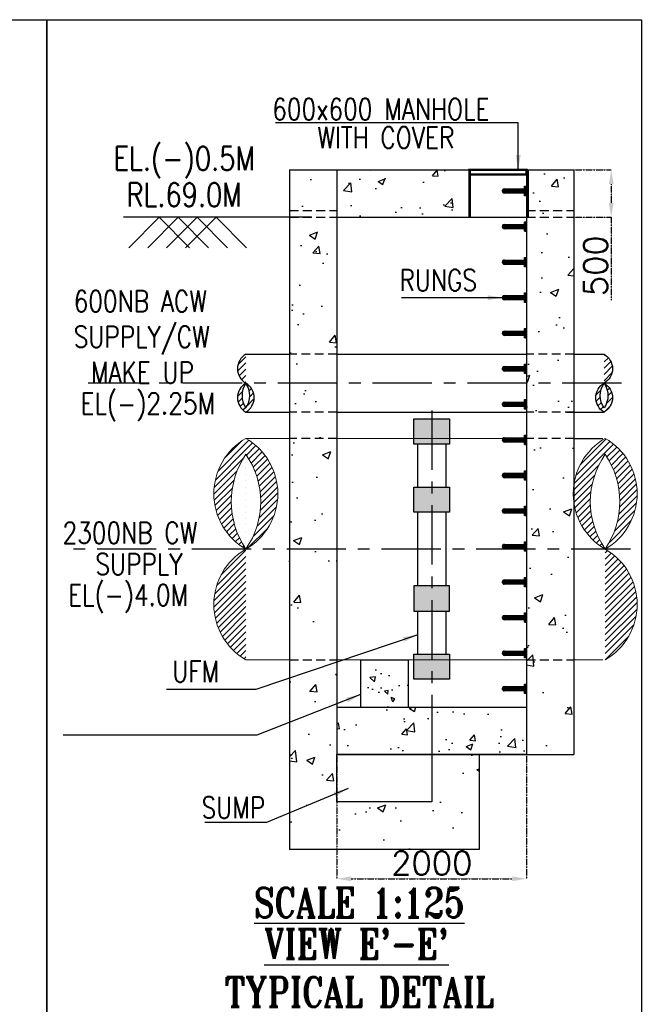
# Model space of a CAD drawing. Header units: inches. Extents: x -341304 to 31571016, y -692717 to 2132253.
# Tile 214 of 256: x 723596 to 749739, y -425413 to -383868. Entities that reach past the tile are written whole.
import ezdxf
from ezdxf.enums import TextEntityAlignment as Align

# ---------------------------------------------------------------- set-up
doc = ezdxf.new("R2010")
doc.units = ezdxf.units.IN
doc.header["$MEASUREMENT"] = 0
for name, pattern in [('CENTER', [2, 1.25, -0.25, 0.25, -0.25]), ('CHAINDOT', [0.875, 0.375, -0.125, 0.0625, -0.125, 0.0625, -0.125]), ('HIDDEN', [0.375, 0.25, -0.125])]:
    doc.linetypes.add(name, pattern=pattern)
for name, color, linetype in [('0-ACW PIPE', 6, 'Continuous'), ('0-CL', 8, 'CENTER'), ('0-CW SUPPLY', 4, 'Continuous'), ('BASE', 8, 'CHAINDOT'), ('DIM', 1, 'Continuous'), ('text', 3, 'Continuous')]:
    doc.layers.add(name, color=color, linetype=linetype)
doc.styles.add('ROMANS', font='romans')
doc.styles.add('ROMANT', font='romant', dxfattribs={"height": 5})
doc.dimstyles.new('User-300', dxfattribs={"dimscale": 400, "dimtxt": 1.5, "dimasz": 1.25, "dimexe": 1, "dimexo": 1, "dimgap": 0.4, "dimtad": 1, "dimdec": 0, "dimlfac": 0.5, "dimzin": 0, "dimdsep": 46, "dimtxsty": 'ROMANS', "dimcen": 1, "dimclrd": 8, "dimclre": 8, "dimclrt": 3, "dimadec": 0, "dimazin": 0, "dimtfac": 1, "dimtdec": 0, "dimtix": 1, "dimtofl": 0, "dimtmove": 0, "dimatfit": 3, "dimfxl": 1, "dimtolj": 1, "dimtzin": 0, "dimarcsym": 0})
doc.dimstyles.new('User600', dxfattribs={"dimscale": 500, "dimtxt": 1.5, "dimasz": 1.25, "dimexe": 1, "dimexo": 1, "dimgap": 0.4, "dimtad": 1, "dimdec": 0, "dimzin": 0, "dimdsep": 46, "dimtxsty": 'ROMANS', "dimcen": 1, "dimclrd": 8, "dimclre": 8, "dimclrt": 3, "dimadec": 0, "dimazin": 0, "dimtfac": 1, "dimtdec": 0, "dimtix": 1, "dimtofl": 0, "dimtmove": 0, "dimatfit": 3, "dimfxl": 1, "dimtolj": 1, "dimtzin": 0, "dimarcsym": 0})
pattern_1 = [(50, (0, 0), (3586.3, -313.76), [375, -4125]), (355, (0, 0), (-693.757, 3760.96), [300, -3300]), (100.4514, (299, -26), (2892.544, 3447.2), [318.7, -3505.71]), (46.1842, (0, 1000), (5336.207, -827.596), [562.5, -6187.5]), (96.6356, (444.7, 931), (4673.31, 4870.59), [478.05, -5258.57]), (351.1842, (0, 1000), (4673.31, 4870.59), [450, -4950]), (21, (500, 750), (2984.535, -2013.094), [375, -4125]), (326, (500, 750), (1216.577, 3625.75), [300, -3300]), (71.4514, (748.7, 582.2), (4201.112, 1612.656), [318.7, -3505.71]), (37.5, (0, 0), (60.7993, 1664.4693), [0, -3260, 0, -3350, 0, -3312.5]), (7.5, (0, 0), (1315.348, 1972.0586), [0, -1910, 0, -3185, 0, -1262.5]), (327.5, (-1115, 0), (2669.112, -112.7744), [0, -1250, 0, -3900, 0, -5175]), (317.5, (-1615, 0), (2915.931, 500.525), [0, -1625, 0, -2590, 0, -3675])]
pattern_2 = [(50, (0, 0), (2869.041, -251.009), [300, -3300]), (355, (0, 0), (-555.005, 3008.769), [240, -2640]), (100.45144, (239, -21), (2314.035, 2757.76), [254.96, -2804.568]), (46.1842, (0, 800), (4268.965, -662.077), [450, -4950]), (96.6356, (355.7, 745), (3738.65, 3896.474), [382.44, -4206.855]), (351.1842, (0, 800), (3738.65, 3896.474), [360, -3960]), (21, (400, 600), (2387.628, -1610.476), [300, -3300]), (326, (400, 600), (973.261, 2900.6), [240, -2640]), (71.45144, (599, 465.8), (3360.89, 1290.125), [254.96, -2804.568]), (37.5, (0, 0), (48.6394, 1331.5754), [0, -2608, 0, -2680, 0, -2650]), (7.5, (0, 0), (1052.278, 1577.647), [0, -1528, 0, -2548, 0, -1010]), (327.5, (-892, 0), (2135.2897, -90.2195), [0, -1000, 0, -3120, 0, -4140]), (317.5, (-1292, 0), (2332.745, 400.42), [0, -1300, 0, -2072, 0, -2940])]

# ---------------------------------------------------------------- blocks, each defined once
blk = doc.blocks.new('*D435')
at = {"layer": '0-CL', "color": 8, "lineweight": -2, "transparency": 16777216}
for p, q in [((281501, -252394), (281501, -257634)), ((289501, -252394), (289501, -257634)), ((282101, -257634), (288901, -257634))]:
    blk.add_line(p, q, dxfattribs=at)
at = {"layer": '0-CL', "color": 8, "transparency": 16777216}
for points in [[(282101, -257534), (282101, -257734), (281501, -257634)], [(288901, -257534), (288901, -257734), (289501, -257634)]]:
    blk.add_solid(points, dxfattribs=at)
at = {"layer": 'Defpoints', "color": 0, "transparency": 16777216}
for p in [(281501, -252394, 192503), (289501, -252394, 192503), (289501, -257634)]:
    blk.add_point(p, dxfattribs=at)
at = {"layer": '0-CL', "color": 3, "transparency": 16777216, "insert": (285501, -256974), "char_height": 1000, "attachment_point": 5, "style": 'ROMANS'}
blk.add_mtext('\\A1;2000', dxfattribs=at)
blk = doc.blocks.new('*D436')
at = {"layer": '0-CL', "color": 8, "lineweight": -2, "transparency": 16777216}
for p, q in [((291501, -227723), (293074, -227723)), ((293074, -228323), (293074, -229123)), ((291501, -229723), (293074, -229723)), ((293074, -229723), (293074, -233215))]:
    blk.add_line(p, q, dxfattribs=at)
at = {"layer": '0-CL', "color": 8, "transparency": 16777216}
for points in [[(292974, -228323), (293174, -228323), (293074, -227723)], [(292974, -229123), (293174, -229123), (293074, -229723)]]:
    blk.add_solid(points, dxfattribs=at)
at = {"layer": 'Defpoints', "color": 0, "transparency": 16777216}
for p in [(291501, -227723, 192503), (291501, -229723, 192503), (293074, -229723)]:
    blk.add_point(p, dxfattribs=at)
at = {"layer": '0-CL', "color": 3, "transparency": 16777216, "insert": (292414, -231769), "char_height": 1000, "attachment_point": 5, "rotation": 90, "style": 'ROMANS'}
blk.add_mtext('\\A1;500', dxfattribs=at)
blk = doc.blocks.new("O'-O'")
at = {"color": 7}
blk.add_lwpolyline([(304654.6, -223967.3), (361008.3, -223967.3), (361008.3, -266269.3), (304654.6, -266269.3)], close=True, dxfattribs=at)
blk = doc.blocks.new('BFV SEAL')
at = {"layer": 'DIM', "color": 1, "insert": (-396561, -329721, 10342), "char_height": 1250, "width": 21761.29, "attachment_point": 1, "style": 'ROMANT'}
blk.add_mtext('\\pi5809.2;{\\W0.8;SCHEME FOR \\P\\pi1999.7;INSTALLATION OF BFV \\P\\pi7642.6;CW1,2&3}', dxfattribs=at)
blk = doc.blocks.new("E'-E'")
h = blk.add_hatch()
h.set_pattern_fill('AR-CONC', color=256, scale=500)
h.set_pattern_definition(pattern_1)
h.paths.add_polyline_path([(291500.9, -227723.5), (289500.9, -227723.5), (289500.9, -252393.5), (291500.9, -252393.5)])
h.paths.add_polyline_path([(279500.9, -227723.5), (281500.9, -227723.5), (281500.9, -256392.4), (279500.9, -256392.4)])
h = blk.add_hatch()
h.set_pattern_fill('AR-CONC', color=256, scale=400)
h.set_pattern_definition(pattern_2)
h.paths.add_polyline_path([(287100.9, -227723.5), (289500.9, -227723.5), (289500.9, -229723.5), (287100.9, -229723.5)])
h.paths.add_polyline_path([(281500.9, -227723.5), (289500.9, -227723.5), (289500.9, -229723.5), (281500.9, -229723.5)])
at = {"ltscale": 0.5}
h = blk.add_hatch(dxfattribs=at)
h.set_pattern_fill('ANSI31', color=256)
h.set_pattern_definition([(45, (477204.42515, 22724.77082), (-0.08838834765, 0.08838834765), [])])
edge = h.paths.add_edge_path()
edge.add_line((289413.7, -228525.5), (289413.7, -228416.8))
edge.add_line((289413.7, -228416.8), (289500.9, -228416.8))
edge.add_line((289500.9, -228416.8), (289500.9, -228813.1))
edge.add_line((289500.9, -228813.1), (289413.7, -228813.1))
edge.add_line((289413.7, -228813.1), (289413.7, -228709.9))
edge.add_line((289413.7, -228709.9), (288557.3, -228709.9))
edge.add_arc((288577.4, -228618.3), 93.8, 98.33575, 257.63668, ccw=False)
edge.add_line((288563.8, -228525.5), (289413.7, -228525.5))
h = blk.add_hatch(dxfattribs=at)
h.set_pattern_fill('ANSI31', color=256)
h.set_pattern_definition([(45, (477204.42515, 21224.77082), (-0.08838834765, 0.08838834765), [])])
edge = h.paths.add_edge_path()
edge.add_line((289413.7, -230025.5), (289413.7, -229916.8))
edge.add_line((289413.7, -229916.8), (289500.9, -229916.8))
edge.add_line((289500.9, -229916.8), (289500.9, -230313.1))
edge.add_line((289500.9, -230313.1), (289413.7, -230313.1))
edge.add_line((289413.7, -230313.1), (289413.7, -230209.9))
edge.add_line((289413.7, -230209.9), (288557.3, -230209.9))
edge.add_arc((288577.4, -230118.3), 93.8, 98.33575, 257.63668, ccw=False)
edge.add_line((288563.8, -230025.5), (289413.7, -230025.5))
h = blk.add_hatch(dxfattribs=at)
h.set_pattern_fill('ANSI31', color=256)
h.set_pattern_definition([(45, (477204.42515, 19724.77082), (-0.08838834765, 0.08838834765), [])])
edge = h.paths.add_edge_path()
edge.add_line((289413.7, -231525.5), (289413.7, -231416.8))
edge.add_line((289413.7, -231416.8), (289500.9, -231416.8))
edge.add_line((289500.9, -231416.8), (289500.9, -231813.1))
edge.add_line((289500.9, -231813.1), (289413.7, -231813.1))
edge.add_line((289413.7, -231813.1), (289413.7, -231709.9))
edge.add_line((289413.7, -231709.9), (288557.3, -231709.9))
edge.add_arc((288577.4, -231618.3), 93.8, 98.33575, 257.63668, ccw=False)
edge.add_line((288563.8, -231525.5), (289413.7, -231525.5))
h = blk.add_hatch(dxfattribs=at)
h.set_pattern_fill('ANSI31', color=256)
h.set_pattern_definition([(45, (477204.42515, 18224.77082), (-0.08838834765, 0.08838834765), [])])
edge = h.paths.add_edge_path()
edge.add_line((289413.7, -233025.5), (289413.7, -232916.8))
edge.add_line((289413.7, -232916.8), (289500.9, -232916.8))
edge.add_line((289500.9, -232916.8), (289500.9, -233313.1))
edge.add_line((289500.9, -233313.1), (289413.7, -233313.1))
edge.add_line((289413.7, -233313.1), (289413.7, -233209.9))
edge.add_line((289413.7, -233209.9), (288557.3, -233209.9))
edge.add_arc((288577.4, -233118.3), 93.8, 98.33575, 257.63668, ccw=False)
edge.add_line((288563.8, -233025.5), (289413.7, -233025.5))
h = blk.add_hatch(dxfattribs=at)
h.set_pattern_fill('ANSI31', color=256)
h.set_pattern_definition([(45, (477204.42515, 16724.77082), (-0.08838834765, 0.08838834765), [])])
edge = h.paths.add_edge_path()
edge.add_line((289413.7, -234525.5), (289413.7, -234416.8))
edge.add_line((289413.7, -234416.8), (289500.9, -234416.8))
edge.add_line((289500.9, -234416.8), (289500.9, -234813.1))
edge.add_line((289500.9, -234813.1), (289413.7, -234813.1))
edge.add_line((289413.7, -234813.1), (289413.7, -234709.9))
edge.add_line((289413.7, -234709.9), (288557.3, -234709.9))
edge.add_arc((288577.4, -234618.3), 93.8, 98.33575, 257.63668, ccw=False)
edge.add_line((288563.8, -234525.5), (289413.7, -234525.5))
h = blk.add_hatch(dxfattribs=at)
h.set_pattern_fill('ANSI31', color=256)
h.set_pattern_definition([(45, (477204.42515, 15224.77082), (-0.08838834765, 0.08838834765), [])])
edge = h.paths.add_edge_path()
edge.add_line((289413.7, -236025.5), (289413.7, -235916.8))
edge.add_line((289413.7, -235916.8), (289500.9, -235916.8))
edge.add_line((289500.9, -235916.8), (289500.9, -236313.1))
edge.add_line((289500.9, -236313.1), (289413.7, -236313.1))
edge.add_line((289413.7, -236313.1), (289413.7, -236209.9))
edge.add_line((289413.7, -236209.9), (288557.3, -236209.9))
edge.add_arc((288577.4, -236118.3), 93.8, 98.33575, 257.63668, ccw=False)
edge.add_line((288563.8, -236025.5), (289413.7, -236025.5))
h = blk.add_hatch(dxfattribs=at)
h.set_pattern_fill('ANSI31', color=256)
h.set_pattern_definition([(45, (477204.42515, 13724.77082), (-0.08838834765, 0.08838834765), [])])
edge = h.paths.add_edge_path()
edge.add_line((289413.7, -237525.5), (289413.7, -237416.8))
edge.add_line((289413.7, -237416.8), (289500.9, -237416.8))
edge.add_line((289500.9, -237416.8), (289500.9, -237813.1))
edge.add_line((289500.9, -237813.1), (289413.7, -237813.1))
edge.add_line((289413.7, -237813.1), (289413.7, -237709.9))
edge.add_line((289413.7, -237709.9), (288557.3, -237709.9))
edge.add_arc((288577.4, -237618.3), 93.8, 98.33575, 257.63668, ccw=False)
edge.add_line((288563.8, -237525.5), (289413.7, -237525.5))
h = blk.add_hatch()
h.set_pattern_fill('ANSI31', color=1, scale=4)
h.set_pattern_definition([(45, (237676.6483, -47317.93505), (-0.3535533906, 0.3535533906), [])])
h.paths.add_polyline_path([(284745.1, -238230.6), (286256.7, -238230.6), (286256.7, -239294.2), (284745.1, -239294.2)])
h.paths.add_polyline_path([(284745.1, -241104.9), (286256.7, -241104.9), (286256.7, -242168.5), (284745.1, -242168.5)])
h.paths.add_polyline_path([(284745.1, -246342), (286256.7, -246342), (286256.7, -245278.4), (284745.1, -245278.4)])
h.paths.add_polyline_path([(284745.1, -248152.7), (286256.7, -248152.7), (286256.7, -249216.3), (284745.1, -249216.3)])
h = blk.add_hatch(dxfattribs=at)
h.set_pattern_fill('ANSI31', color=256)
h.set_pattern_definition([(45, (477204.42515, 12224.77082), (-0.08838834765, 0.08838834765), [])])
edge = h.paths.add_edge_path()
edge.add_line((289413.7, -239025.5), (289413.7, -238916.8))
edge.add_line((289413.7, -238916.8), (289500.9, -238916.8))
edge.add_line((289500.9, -238916.8), (289500.9, -239313.1))
edge.add_line((289500.9, -239313.1), (289413.7, -239313.1))
edge.add_line((289413.7, -239313.1), (289413.7, -239209.9))
edge.add_line((289413.7, -239209.9), (288557.3, -239209.9))
edge.add_arc((288577.4, -239118.3), 93.8, 98.33575, 257.63668, ccw=False)
edge.add_line((288563.8, -239025.5), (289413.7, -239025.5))
h = blk.add_hatch(dxfattribs=at)
h.set_pattern_fill('ANSI31', color=256)
h.set_pattern_definition([(45, (477204.42515, 10724.77082), (-0.08838834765, 0.08838834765), [])])
edge = h.paths.add_edge_path()
edge.add_line((289413.7, -240525.5), (289413.7, -240416.8))
edge.add_line((289413.7, -240416.8), (289500.9, -240416.8))
edge.add_line((289500.9, -240416.8), (289500.9, -240813.1))
edge.add_line((289500.9, -240813.1), (289413.7, -240813.1))
edge.add_line((289413.7, -240813.1), (289413.7, -240709.9))
edge.add_line((289413.7, -240709.9), (288557.3, -240709.9))
edge.add_arc((288577.4, -240618.3), 93.8, 98.33575, 257.63668, ccw=False)
edge.add_line((288563.8, -240525.5), (289413.7, -240525.5))
h = blk.add_hatch(dxfattribs=at)
h.set_pattern_fill('ANSI31', color=256)
h.set_pattern_definition([(45, (477204.42515, 9224.77082), (-0.08838834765, 0.08838834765), [])])
edge = h.paths.add_edge_path()
edge.add_line((289413.7, -242025.5), (289413.7, -241916.8))
edge.add_line((289413.7, -241916.8), (289500.9, -241916.8))
edge.add_line((289500.9, -241916.8), (289500.9, -242313.1))
edge.add_line((289500.9, -242313.1), (289413.7, -242313.1))
edge.add_line((289413.7, -242313.1), (289413.7, -242209.9))
edge.add_line((289413.7, -242209.9), (288557.3, -242209.9))
edge.add_arc((288577.4, -242118.3), 93.8, 98.33575, 257.63668, ccw=False)
edge.add_line((288563.8, -242025.5), (289413.7, -242025.5))
h = blk.add_hatch(dxfattribs=at)
h.set_pattern_fill('ANSI31', color=256)
h.set_pattern_definition([(45, (477204.42515, 7724.77082), (-0.08838834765, 0.08838834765), [])])
edge = h.paths.add_edge_path()
edge.add_line((289413.7, -243525.5), (289413.7, -243416.8))
edge.add_line((289413.7, -243416.8), (289500.9, -243416.8))
edge.add_line((289500.9, -243416.8), (289500.9, -243813.1))
edge.add_line((289500.9, -243813.1), (289413.7, -243813.1))
edge.add_line((289413.7, -243813.1), (289413.7, -243709.9))
edge.add_line((289413.7, -243709.9), (288557.3, -243709.9))
edge.add_arc((288577.4, -243618.3), 93.8, 98.33575, 257.63668, ccw=False)
edge.add_line((288563.8, -243525.5), (289413.7, -243525.5))
h = blk.add_hatch(dxfattribs=at)
h.set_pattern_fill('ANSI31', color=256)
h.set_pattern_definition([(45, (477204.42515, 6224.77082), (-0.08838834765, 0.08838834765), [])])
edge = h.paths.add_edge_path()
edge.add_line((289413.7, -245025.5), (289413.7, -244916.8))
edge.add_line((289413.7, -244916.8), (289500.9, -244916.8))
edge.add_line((289500.9, -244916.8), (289500.9, -245313.1))
edge.add_line((289500.9, -245313.1), (289413.7, -245313.1))
edge.add_line((289413.7, -245313.1), (289413.7, -245209.9))
edge.add_line((289413.7, -245209.9), (288557.3, -245209.9))
edge.add_arc((288577.4, -245118.3), 93.8, 98.33575, 257.63668, ccw=False)
edge.add_line((288563.8, -245025.5), (289413.7, -245025.5))
h = blk.add_hatch(dxfattribs=at)
h.set_pattern_fill('ANSI31', color=256)
h.set_pattern_definition([(45, (477204.42515, 4724.77082), (-0.08838834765, 0.08838834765), [])])
edge = h.paths.add_edge_path()
edge.add_line((289413.7, -246525.5), (289413.7, -246416.8))
edge.add_line((289413.7, -246416.8), (289500.9, -246416.8))
edge.add_line((289500.9, -246416.8), (289500.9, -246813.1))
edge.add_line((289500.9, -246813.1), (289413.7, -246813.1))
edge.add_line((289413.7, -246813.1), (289413.7, -246709.9))
edge.add_line((289413.7, -246709.9), (288557.3, -246709.9))
edge.add_arc((288577.4, -246618.3), 93.8, 98.33575, 257.63668, ccw=False)
edge.add_line((288563.8, -246525.5), (289413.7, -246525.5))
h = blk.add_hatch(dxfattribs=at)
h.set_pattern_fill('ANSI31', color=256)
h.set_pattern_definition([(45, (477204.42515, 3224.77082), (-0.08838834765, 0.08838834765), [])])
edge = h.paths.add_edge_path()
edge.add_line((289413.7, -248025.5), (289413.7, -247916.8))
edge.add_line((289413.7, -247916.8), (289500.9, -247916.8))
edge.add_line((289500.9, -247916.8), (289500.9, -248313.1))
edge.add_line((289500.9, -248313.1), (289413.7, -248313.1))
edge.add_line((289413.7, -248313.1), (289413.7, -248209.9))
edge.add_line((289413.7, -248209.9), (288557.3, -248209.9))
edge.add_arc((288577.4, -248118.3), 93.8, 98.33575, 257.63668, ccw=False)
edge.add_line((288563.8, -248025.5), (289413.7, -248025.5))
h = blk.add_hatch()
h.set_pattern_fill('AR-CONC', color=256, scale=250, angle=90)
h.set_pattern_definition([(140, (0, 0), (156.8803, 1793.1505), [187.5, -2062.5]), (85, (0, 0), (-1880.48, -346.878), [150, -1650]), (190.45144, (13, 149.4), (-1723.6, 1446.272), [159.3505, -1752.855]), (136.1842, (-500, 0), (413.798, 2668.103), [281.25, -3093.75]), (186.6356, (-465.5, 222.3), (-2435.297, 2336.655), [239.026, -2629.284]), (81.1842, (-500, 0), (-2435.297, 2336.655), [225, -2475]), (111, (-375, 250), (1006.547, 1492.2676), [187.5, -2062.5]), (56, (-375, 250), (-1812.875, 608.288), [150, -1650]), (161.45144, (-291.1, 374.4), (-806.328, 2100.556), [159.3505, -1752.855]), (127.5, (0, 0), (-832.2346, 30.3996), [0, -1630, 0, -1675, 0, -1656.25]), (97.5, (0, 0), (-986.0293, 657.6738), [0, -955, 0, -1592.5, 0, -631.25]), (57.5, (0, -557.5), (56.3872, 1334.5561), [0, -625, 0, -1950, 0, -2587.5]), (47.5, (0, -807.5), (-250.2625, 1457.9654), [0, -812.5, 0, -1295, 0, -1837.5])])
h.paths.add_polyline_path([(284500.9, -249570.9), (284493.3, -249570.9), (284493.3, -248393.4), (282500.9, -248393.4), (282500.9, -250393.5), (284500.9, -250393.5)])
h = blk.add_hatch(dxfattribs=at)
h.set_pattern_fill('ANSI31', color=256)
h.set_pattern_definition([(45, (477204.42515, 1724.77082), (-0.08838834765, 0.08838834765), [])])
edge = h.paths.add_edge_path()
edge.add_line((289413.7, -249525.5), (289413.7, -249416.8))
edge.add_line((289413.7, -249416.8), (289500.9, -249416.8))
edge.add_line((289500.9, -249416.8), (289500.9, -249813.1))
edge.add_line((289500.9, -249813.1), (289413.7, -249813.1))
edge.add_line((289413.7, -249813.1), (289413.7, -249709.9))
edge.add_line((289413.7, -249709.9), (288557.3, -249709.9))
edge.add_arc((288577.4, -249618.3), 93.8, 98.33575, 257.63668, ccw=False)
edge.add_line((288563.8, -249525.5), (289413.7, -249525.5))
h = blk.add_hatch()
h.set_pattern_fill('AR-CONC', color=256, scale=400)
h.set_pattern_definition(pattern_2)
h.paths.add_polyline_path([(281500.9, -252393.7), (281500.9, -250393.5), (289500.9, -250393.5), (289500.9, -252393.6)])
h = blk.add_hatch()
h.set_pattern_fill('AR-CONC', color=256, scale=500)
h.set_pattern_definition(pattern_1)
h.paths.add_polyline_path([(281500.9, -252393.7), (287500.6, -252393.6), (287500.6, -256392.3), (281500.9, -256392.4)])
h.paths.add_polyline_path([(281500.9, -252393.7), (285500.9, -252393.7), (285500.9, -254393.7), (281500.9, -254393.7)], flags=17)
at = {"layer": '0-ACW PIPE', "lineweight": -3}
h = blk.add_hatch(dxfattribs=at)
h.set_pattern_fill('ANSI31', color=256, scale=1500)
h.set_pattern_definition([(45, (81432.3, -3715.56), (-132.58252, 132.58252), [])])
edge = h.paths.add_edge_path()
edge.add_arc((278007.9, -236113.5), 704, 119.94114, 240.05886)
edge.add_arc((278007.9, -237333.5), 704, 119.94114, 240.05886)
edge.add_arc((277305.2, -237333.5), 704, 299.94114, 420.05886)
edge.add_arc((278429.5, -237246.3), 933.1, 145.92214, 214.07786)
edge.add_arc((276906.6, -237246.3), 914.2, 325.11637, 394.88363)
h = blk.add_hatch(dxfattribs=at)
h.set_pattern_fill('ANSI31', color=256, scale=1500)
h.set_pattern_definition([(45, (80861.36, -3715.56), (-132.58252, 132.58252), [])])
edge = h.paths.add_edge_path()
edge.add_arc((292423.2, -236113.5), 704, -60.05886, 60.05886, ccw=False)
edge.add_arc((292423.2, -237333.5), 704, -60.05886, 60.05886, ccw=False)
edge.add_arc((293125.9, -237333.5), 704, 119.94114, 240.05886, ccw=False)
edge.add_arc((292001.7, -237246.3), 933.1, -34.07786, 34.07786, ccw=False)
edge.add_arc((293524.5, -237246.3), 914.2, 145.11637, 214.88363, ccw=False)
at = {"layer": '0-CW SUPPLY', "linetype": 'Continuous', "lineweight": 9, "ltscale": 2500}
h = blk.add_hatch(dxfattribs=at)
h.set_pattern_fill('ANSI31', color=4, scale=1500)
h.set_pattern_definition([(45, (89913.59, -17713.72), (-132.58252, 132.58252), [])])
edge = h.paths.add_edge_path()
edge.add_arc((279001.5, -246058.4), 2694.6, 119.94114, 240.05885, ccw=False)
edge.add_arc((279001.5, -241388.5), 2694.6, 119.94114, 240.05885, ccw=False)
edge.add_arc((276311.6, -241388.5), 2694.6, -60.05886, 60.05885, ccw=False)
edge.add_arc((280615.1, -241722), 3571.9, 145.92213, 214.07786, ccw=False)
edge.add_arc((274785.8, -241722), 3499.5, -34.88363, 34.88362, ccw=False)
h = blk.add_hatch(dxfattribs=at)
h.set_pattern_fill('ANSI31', color=4, scale=1500)
h.set_pattern_definition([(45, (80801.28, -17713.72), (-132.58252, 132.58252), [])])
edge = h.paths.add_edge_path()
edge.add_arc((291474.8, -246058.4), 2694.6, 299.94115, 420.05886)
edge.add_arc((291474.8, -241388.5), 2694.6, 299.94115, 420.05886)
edge.add_arc((294164.7, -241388.5), 2694.6, 119.94115, 240.05886)
edge.add_arc((289861.2, -241722), 3571.9, 325.92214, 394.07787)
edge.add_arc((295690.5, -241722), 3499.5, 145.11638, 214.88363)
at = {"color": 7}
for p, q in [((279500.9, -227723.5, 192502.6), (279500.9, -256392.4, 192502.6)), ((279500.9, -227723.5, 192502.6), (291500.9, -227723.5, 192502.6)), ((281500.9, -227723.5, 192502.6), (281500.9, -252393.7, 192502.6)), ((289500.9, -227723.5, 192502.6), (289500.9, -252393.5, 192502.6)), ((291500.9, -227723.5, 192502.6), (291500.9, -252393.5, 192502.6)), ((289413.7, -228709.9, 192502.6), (288557.3, -228709.9, 192502.6)), ((289413.7, -228709.9, 192502.6), (288557.3, -228709.9, 192502.6)), ((288563.8, -228525.5, 192502.6), (289413.7, -228525.5, 192502.6)), ((288563.8, -228525.5, 192502.6), (289413.7, -228525.5, 192502.6)), ((281500.9, -229723.5, 192502.6), (289500.9, -229723.5, 192502.6)), ((288563.8, -230025.5, 192502.6), (289413.7, -230025.5, 192502.6)), ((288563.8, -230025.5, 192502.6), (289413.7, -230025.5, 192502.6)), ((289413.7, -230209.9, 192502.6), (288557.3, -230209.9, 192502.6)), ((289413.7, -230209.9, 192502.6), (288557.3, -230209.9, 192502.6)), ((289413.7, -231709.9, 192502.6), (288557.3, -231709.9, 192502.6)), ((289413.7, -231709.9, 192502.6), (288557.3, -231709.9, 192502.6)), ((288563.8, -231525.5, 192502.6), (289413.7, -231525.5, 192502.6)), ((288563.8, -231525.5, 192502.6), (289413.7, -231525.5, 192502.6)), ((288563.8, -233025.5, 192502.6), (289413.7, -233025.5, 192502.6)), ((288563.8, -233025.5, 192502.6), (289413.7, -233025.5, 192502.6)), ((289413.7, -233209.9, 192502.6), (288557.3, -233209.9, 192502.6)), ((289413.7, -233209.9, 192502.6), (288557.3, -233209.9, 192502.6)), ((289413.7, -234709.9, 192502.6), (288557.3, -234709.9, 192502.6)), ((289413.7, -234709.9, 192502.6), (288557.3, -234709.9, 192502.6)), ((288563.8, -234525.5, 192502.6), (289413.7, -234525.5, 192502.6)), ((288563.8, -234525.5, 192502.6), (289413.7, -234525.5, 192502.6)), ((289413.7, -236209.9, 192502.6), (288557.3, -236209.9, 192502.6)), ((289413.7, -236209.9, 192502.6), (288557.3, -236209.9, 192502.6)), ((288563.8, -236025.5, 192502.6), (289413.7, -236025.5, 192502.6)), ((288563.8, -236025.5, 192502.6), (289413.7, -236025.5, 192502.6)), ((288563.8, -237525.5, 192502.6), (289413.7, -237525.5, 192502.6)), ((288563.8, -237525.5, 192502.6), (289413.7, -237525.5, 192502.6)), ((289413.7, -237709.9, 192502.6), (288557.3, -237709.9, 192502.6)), ((289413.7, -237709.9, 192502.6), (288557.3, -237709.9, 192502.6)), ((289413.7, -239209.9, 192502.6), (288557.3, -239209.9, 192502.6)), ((289413.7, -239209.9, 192502.6), (288557.3, -239209.9, 192502.6)), ((288563.8, -239025.5, 192502.6), (289413.7, -239025.5, 192502.6)), ((288563.8, -239025.5, 192502.6), (289413.7, -239025.5, 192502.6)), ((291500.9, -239053.5, 192502.6), (292714.5, -239053.5, 192502.6)), ((288563.8, -240525.5, 192502.6), (289413.7, -240525.5, 192502.6)), ((288563.8, -240525.5, 192502.6), (289413.7, -240525.5, 192502.6)), ((289413.7, -240709.9, 192502.6), (288557.3, -240709.9, 192502.6)), ((289413.7, -240709.9, 192502.6), (288557.3, -240709.9, 192502.6)), ((289413.7, -242209.9, 192502.6), (288557.3, -242209.9, 192502.6)), ((289413.7, -242209.9, 192502.6), (288557.3, -242209.9, 192502.6)), ((288563.8, -242025.5, 192502.6), (289413.7, -242025.5, 192502.6)), ((288563.8, -242025.5, 192502.6), (289413.7, -242025.5, 192502.6)), ((289413.7, -243709.9, 192502.6), (288557.3, -243709.9, 192502.6)), ((289413.7, -243709.9, 192502.6), (288557.3, -243709.9, 192502.6)), ((288563.8, -243525.5, 192502.6), (289413.7, -243525.5, 192502.6)), ((288563.8, -243525.5, 192502.6), (289413.7, -243525.5, 192502.6)), ((288563.8, -245025.5, 192502.6), (289413.7, -245025.5, 192502.6)), ((288563.8, -245025.5, 192502.6), (289413.7, -245025.5, 192502.6)), ((289413.7, -245209.9, 192502.6), (288557.3, -245209.9, 192502.6)), ((289413.7, -245209.9, 192502.6), (288557.3, -245209.9, 192502.6)), ((289413.7, -246709.9, 192502.6), (288557.3, -246709.9, 192502.6)), ((289413.7, -246709.9, 192502.6), (288557.3, -246709.9, 192502.6)), ((288563.8, -246525.5, 192502.6), (289413.7, -246525.5, 192502.6)), ((288563.8, -246525.5, 192502.6), (289413.7, -246525.5, 192502.6)), ((288563.8, -248025.5, 192502.6), (289413.7, -248025.5, 192502.6)), ((288563.8, -248025.5, 192502.6), (289413.7, -248025.5, 192502.6)), ((282500.9, -248393.4, 192502.6), (284500.9, -248393.4, 192502.6)), ((282500.9, -248393.4, 192502.6), (282500.9, -250393.5, 192502.6)), ((284500.9, -248393.4, 192502.6), (284500.9, -250393.5, 192502.6)), ((289413.7, -248209.9, 192502.6), (288557.3, -248209.9, 192502.6)), ((289413.7, -248209.9, 192502.6), (288557.3, -248209.9, 192502.6)), ((288563.8, -249525.5, 192502.6), (289413.7, -249525.5, 192502.6)), ((288563.8, -249525.5, 192502.6), (289413.7, -249525.5, 192502.6)), ((289413.7, -249709.9, 192502.6), (288557.3, -249709.9, 192502.6)), ((289413.7, -249709.9, 192502.6), (288557.3, -249709.9, 192502.6)), ((281500.9, -250393.5, 192502.6), (289500.9, -250393.5, 192502.6)), ((282500.9, -252393.7, 192502.6), (282500.9, -252393.7, 192502.6)), ((284500.9, -252393.6, 192502.6), (284500.9, -252393.7, 192502.6)), ((285500.6, -252393.5, 192502.6), (291500.9, -252393.5, 192502.6)), ((287500.6, -252393.5, 192502.6), (287500.6, -256392.4, 192502.6))]:
    blk.add_line(p, q, dxfattribs=at)
at = {"color": 8}
for p, q in [((280428.5, -229723.5, 192502.6), (272495.1, -229723.5, 192502.6)), ((273999.2, -229723.5, 192502.6), (272715.3, -231007.3, 192502.6)), ((274799.2, -229723.5, 192502.6), (273515.3, -231007.3, 192502.6)), ((273999.2, -229723.5, 192502.6), (275283, -231007.3, 192502.6)), ((275599.2, -229723.5, 192502.6), (274315.3, -231007.3, 192502.6)), ((274799.2, -229723.5, 192502.6), (276083, -231007.3, 192502.6)), ((276399.2, -229723.5, 192502.6), (275115.3, -231007.3, 192502.6)), ((275599.2, -229723.5, 192502.6), (276883, -231007.3, 192502.6)), ((276399.2, -229723.5, 192502.6), (277683, -231007.3, 192502.6))]:
    blk.add_line(p, q, dxfattribs=at)
at = {"color": 7, "linetype": 'HIDDEN', "ltscale": 1500}
for p, q in [((279500.9, -229441, 192502.6), (281500.9, -229441, 192502.6)), ((279500.9, -229723.5, 192502.6), (281500.9, -229723.5, 192502.6)), ((289500.9, -229441, 192502.6), (291500.9, -229441, 192502.6)), ((289500.9, -229723.5, 192502.6), (291500.9, -229723.5, 192502.6))]:
    blk.add_line(p, q, dxfattribs=at)
at = {"color": 6, "linetype": 'HIDDEN', "ltscale": 1500}
for p, q in [((281500.9, -235503.5, 192502.6), (279500.9, -235503.5, 192502.6)), ((291500.9, -235503.5, 192502.6), (289500.9, -235503.5, 192502.6)), ((281500.9, -237943.5, 192502.6), (279500.9, -237943.5, 192502.6)), ((291500.9, -237943.5, 192502.6), (289500.9, -237943.5, 192502.6))]:
    blk.add_line(p, q, dxfattribs=at)
at = {"color": 4, "linetype": 'HIDDEN', "ltscale": 1500}
for p, q in [((281500.9, -239053.5, 192502.6), (279500.9, -239053.5, 192502.6)), ((291500.9, -239053.5, 192502.6), (289500.9, -239053.5, 192502.6)), ((279500.9, -248393.4, 192502.6), (281500.9, -248393.4, 192502.6)), ((289500.9, -248393.4, 192502.6), (291500.9, -248393.4, 192502.6))]:
    blk.add_line(p, q, dxfattribs=at)
for p, q in [((289500.9, -252393.5, 192502.6), (281500.9, -252393.7, 192502.6)), ((287500.6, -256392.4, 192502.6), (279500.9, -256392.4, 192502.6))]:
    blk.add_line(p, q)
at = {"color": 7}
blk.add_lwpolyline([(269260.9, -221385.7), (294346, -221385.7), (294346, -263687.8), (269260.9, -263687.8)], close=True, dxfattribs=at)
at = {"color": 7, "elevation": 192502.6}
for points in [[(289413.7, -228525.5), (289413.7, -228416.8), (289500.9, -228416.8), (289500.9, -228813.1), (289413.7, -228813.1), (289413.7, -228709.9)], [(289413.7, -230025.5), (289413.7, -229916.8), (289500.9, -229916.8), (289500.9, -230313.1), (289413.7, -230313.1), (289413.7, -230209.9)], [(289413.7, -231525.5), (289413.7, -231416.8), (289500.9, -231416.8), (289500.9, -231813.1), (289413.7, -231813.1), (289413.7, -231709.9)], [(289413.7, -233025.5), (289413.7, -232916.8), (289500.9, -232916.8), (289500.9, -233313.1), (289413.7, -233313.1), (289413.7, -233209.9)], [(289413.7, -234525.5), (289413.7, -234416.8), (289500.9, -234416.8), (289500.9, -234813.1), (289413.7, -234813.1), (289413.7, -234709.9)], [(289413.7, -236025.5), (289413.7, -235916.8), (289500.9, -235916.8), (289500.9, -236313.1), (289413.7, -236313.1), (289413.7, -236209.9)], [(289413.7, -237525.5), (289413.7, -237416.8), (289500.9, -237416.8), (289500.9, -237813.1), (289413.7, -237813.1), (289413.7, -237709.9)], [(289413.7, -239025.5), (289413.7, -238916.8), (289500.9, -238916.8), (289500.9, -239313.1), (289413.7, -239313.1), (289413.7, -239209.9)], [(289413.7, -240525.5), (289413.7, -240416.8), (289500.9, -240416.8), (289500.9, -240813.1), (289413.7, -240813.1), (289413.7, -240709.9)], [(289413.7, -242025.5), (289413.7, -241916.8), (289500.9, -241916.8), (289500.9, -242313.1), (289413.7, -242313.1), (289413.7, -242209.9)], [(289413.7, -243525.5), (289413.7, -243416.8), (289500.9, -243416.8), (289500.9, -243813.1), (289413.7, -243813.1), (289413.7, -243709.9)], [(289413.7, -245025.5), (289413.7, -244916.8), (289500.9, -244916.8), (289500.9, -245313.1), (289413.7, -245313.1), (289413.7, -245209.9)], [(289413.7, -246525.5), (289413.7, -246416.8), (289500.9, -246416.8), (289500.9, -246813.1), (289413.7, -246813.1), (289413.7, -246709.9)], [(289413.7, -248025.5), (289413.7, -247916.8), (289500.9, -247916.8), (289500.9, -248313.1), (289413.7, -248313.1), (289413.7, -248209.9)], [(289413.7, -249525.5), (289413.7, -249416.8), (289500.9, -249416.8), (289500.9, -249813.1), (289413.7, -249813.1), (289413.7, -249709.9)]]:
    blk.add_lwpolyline(points, dxfattribs=at)
for points in [[(289413.7, -228416.8), (289500.9, -228416.8), (289500.9, -228813.1), (289413.7, -228813.1)], [(289413.7, -229916.8), (289500.9, -229916.8), (289500.9, -230313.1), (289413.7, -230313.1)], [(289413.7, -231416.8), (289500.9, -231416.8), (289500.9, -231813.1), (289413.7, -231813.1)], [(289413.7, -232916.8), (289500.9, -232916.8), (289500.9, -233313.1), (289413.7, -233313.1)], [(289413.7, -234416.8), (289500.9, -234416.8), (289500.9, -234813.1), (289413.7, -234813.1)], [(289413.7, -235916.8), (289500.9, -235916.8), (289500.9, -236313.1), (289413.7, -236313.1)], [(289413.7, -237416.8), (289500.9, -237416.8), (289500.9, -237813.1), (289413.7, -237813.1)], [(289413.7, -238916.8), (289500.9, -238916.8), (289500.9, -239313.1), (289413.7, -239313.1)], [(289413.7, -240416.8), (289500.9, -240416.8), (289500.9, -240813.1), (289413.7, -240813.1)], [(289413.7, -241916.8), (289500.9, -241916.8), (289500.9, -242313.1), (289413.7, -242313.1)], [(289413.7, -243416.8), (289500.9, -243416.8), (289500.9, -243813.1), (289413.7, -243813.1)], [(289413.7, -244916.8), (289500.9, -244916.8), (289500.9, -245313.1), (289413.7, -245313.1)], [(289413.7, -246416.8), (289500.9, -246416.8), (289500.9, -246813.1), (289413.7, -246813.1)], [(289413.7, -247916.8), (289500.9, -247916.8), (289500.9, -248313.1), (289413.7, -248313.1)], [(289413.7, -249416.8), (289500.9, -249416.8), (289500.9, -249813.1), (289413.7, -249813.1)], [(281500.9, -252393.7), (285500.9, -252393.7), (285500.9, -254393.7), (281500.9, -254393.7)]]:
    blk.add_lwpolyline(points, close=True, dxfattribs=at)
at = {"color": 1}
for points, elevation in [([(284745.1, -238230.6), (286256.7, -238230.6), (286256.7, -239294.2), (284745.1, -239294.2)], -192502.6), ([(284745.1, -241104.9), (286256.7, -241104.9), (286256.7, -242168.5), (284745.1, -242168.5)], 192502.6), ([(284745.1, -246342), (286256.7, -246342), (286256.7, -245278.4), (284745.1, -245278.4)], 192502.6), ([(284745.1, -248152.7), (286256.7, -248152.7), (286256.7, -249216.3), (284745.1, -249216.3)], -192502.6)]:
    blk.add_lwpolyline(points, close=True, dxfattribs=dict(at, elevation=elevation))
at = {"color": 1, "elevation": -192502.6}
for points in [[(284912.2, -241104.9), (284912.2, -239294.2)], [(286089.6, -239294.2), (286089.6, -241104.9)], [(284912.2, -245278.4), (284912.2, -242168.5)], [(286089.6, -242168.5), (286089.6, -245278.4)], [(284912.2, -248152.7), (284912.2, -246342)], [(286089.6, -246342), (286089.6, -248152.7)]]:
    blk.add_lwpolyline(points, dxfattribs=at)
at = {"color": 7}
for centre in [(288577.4, -228618.3, 192502.6), (288577.4, -228618.3, 192502.6), (288577.4, -230118.3, 192502.6), (288577.4, -230118.3, 192502.6), (288577.4, -231618.3, 192502.6), (288577.4, -231618.3, 192502.6), (288577.4, -233118.3, 192502.6), (288577.4, -233118.3, 192502.6), (288577.4, -234618.3, 192502.6), (288577.4, -234618.3, 192502.6), (288577.4, -236118.3, 192502.6), (288577.4, -236118.3, 192502.6), (288577.4, -237618.3, 192502.6), (288577.4, -237618.3, 192502.6), (288577.4, -239118.3, 192502.6), (288577.4, -239118.3, 192502.6), (288577.4, -240618.3, 192502.6), (288577.4, -240618.3, 192502.6), (288577.4, -242118.3, 192502.6), (288577.4, -242118.3, 192502.6), (288577.4, -243618.3, 192502.6), (288577.4, -243618.3, 192502.6), (288577.4, -245118.3, 192502.6), (288577.4, -245118.3, 192502.6), (288577.4, -246618.3, 192502.6), (288577.4, -246618.3, 192502.6), (288577.4, -248118.3, 192502.6), (288577.4, -248118.3, 192502.6), (288577.4, -249618.3, 192502.6), (288577.4, -249618.3, 192502.6)]:
    blk.add_arc(centre, 93.8, 98.33575, 257.63668, dxfattribs=at)
at = {"layer": '0-ACW PIPE', "lineweight": -3}
for p, q in [((277656.6, -235503.5, 192502.6), (279500.9, -235503.5, 192502.6)), ((281500.9, -235503.5, 192502.6), (289500.9, -235503.5, 192502.6)), ((291500.9, -235503.5, 192502.6), (292774.6, -235503.5, 192502.6)), ((277656.6, -237943.5, 192502.6), (279500.9, -237943.5, 192502.6)), ((281500.9, -237943.5, 192502.6), (289500.9, -237943.5, 192502.6)), ((291206.2, -237943.5, 192502.6), (292774.6, -237943.5, 192502.6))]:
    blk.add_line(p, q, dxfattribs=at)
at = {"layer": '0-ACW PIPE', "lineweight": -3, "elevation": 192502.6}
for points in [[(277656.6, -235503.5, 0.5780353), (277656.6, -236723.5, 0.5780353), (277656.6, -237943.5, 0.5780353), (277656.6, -236723.5, 0.3064738), (277656.6, -237769.2, 0.3141826), (277656.6, -236723.5, 0.3141826)], [(292774.6, -235503.5, -0.5780353), (292774.6, -236723.5, -0.5780353), (292774.6, -237943.5, -0.5780353), (292774.6, -236723.5, -0.3064738), (292774.6, -237769.2, -0.3141826), (292774.6, -236723.5, -0.3141826)]]:
    blk.add_lwpolyline(points, format="xyb", dxfattribs=at)
at = {"layer": '0-CL', "lineweight": -3, "ltscale": 2000}
for p, q in [((293504.7, -236723.5, 192502.6), (270720.9, -236723.5, 192502.6)), ((285500.9, -237876, 192502.6), (285500.9, -254392.4, 192502.6)), ((293879.8, -243723.5, 192502.6), (269959.8, -243723.5, 192502.6))]:
    blk.add_line(p, q, dxfattribs=at)
at = {"layer": '0-CW SUPPLY', "color": 4, "linetype": 'Continuous', "lineweight": 9, "ltscale": 2500}
for p, q in [((279500.9, -239053.5, 192502.6), (277656.6, -239053.5, 192502.6)), ((289500.9, -239053.5, 192502.6), (281500.9, -239053.5, 192502.6)), ((277656.6, -248393.4, 192502.6), (279500.9, -248393.4, 192502.6)), ((281500.9, -248393.4, 192502.6), (289500.9, -248393.4, 192502.6)), ((291500.9, -248393.4, 192502.6), (292714.5, -248393.4, 192502.6))]:
    blk.add_line(p, q, dxfattribs=at)
at = {"layer": '0-CW SUPPLY', "color": 4, "linetype": 'Continuous', "lineweight": 9, "ltscale": 2500, "elevation": 192502.6}
for points in [[(277656.6, -248393.4, -0.5780353), (277656.6, -243723.5, -0.5780353), (277656.6, -239053.5, -0.5780353), (277656.6, -243723.5, -0.3064738), (277656.6, -239720.6, -0.3141826), (277656.6, -243723.5, -0.3141826)], [(292819.8, -248393.4, 0.5780353), (292819.8, -243723.5, 0.5780353), (292819.8, -239053.5, 0.5780353), (292819.8, -243723.5, 0.3064738), (292819.8, -239720.6, 0.3141826), (292819.8, -243723.5, 0.3141826)]]:
    blk.add_lwpolyline(points, format="xyb", dxfattribs=at)
at = {"layer": 'BASE', "linetype": 'HIDDEN', "lineweight": -3, "ltscale": 1000, "const_width": 100, "elevation": 190590.9}
blk.add_lwpolyline([(287100.9, -227723.5), (289500.9, -227723.5), (289500.9, -227923.5), (287100.9, -227923.5)], close=True, dxfattribs=at)
at = {"layer": 'BASE', "linetype": 'HIDDEN', "lineweight": -3, "ltscale": 1000, "const_width": 100}
for points, elevation in [([(287100.9, -227723.5), (287100.9, -229723.5)], 192502.6), ([(289550.2, -227723.5), (289550.2, -229723.5)], 194414.3)]:
    blk.add_lwpolyline(points, dxfattribs=dict(at, elevation=elevation))
at = {"layer": 'text', "style": 'ROMANS', "width": 0.8}
for s, height, p in [('600x600 MANHOLE', 900, (278770.6, -225615.7)), ('WITH COVER', 900, (280680.9, -226812.5)), ('EL.(-)0.5M', 1000, (272077.1, -227741.7, 192502.6)), ('RL.69.0M', 1000, (272619.4, -229271.8, 192502.6)), ('RUNGS', 900, (284137.4, -232829.5)), ('EL(-)2.25M', 900, (270682.7, -238032.1, -385005.3)), ('2300NB CW', 900, (269926.6, -243492.1, -385005.3)), ('SUPPLY', 900, (271308.5, -244815.2, -385005.3)), ('EL(-)4.0M', 900, (270159.4, -246111, -385005.3)), ('UFM', 900, (274548.6, -249331.7, -577507.9)), ('SUMP', 900, (275787.6, -255082.9, -385005.3))]:
    blk.add_text(s, height=height, dxfattribs=at).set_placement(p)
at = {"layer": 'text', "color": 1, "lineweight": 25, "style": 'ROMANT', "width": 0.8}
for s, p in [('%%USCALE 1:125', (282442.4, -258638.6)), ("%%UVIEW E'-E'", (282327.2, -260385.3)), ('%%UTYPICAL DETAIL', (282432.7, -262414.3))]:
    blk.add_text(s, height=1250, dxfattribs=at).set_placement(p, align=Align.MIDDLE)
at = {"layer": 'text', "insert": (269411.5, -232818, -385005.3), "char_height": 900, "width": 8168.93, "attachment_point": 1, "style": 'ROMANS'}
blk.add_mtext('\\pi981.61;{\\W0.8;600NB ACW \\P\\pi981.61;SUPPLY/CW \\P\\pi1701.6;MAKE UP}', dxfattribs=at)
at = {"layer": '0-CL'}
dim = blk.add_linear_dim(base=(293073.8, -229723.5), p1=(291500.9, -227723.5, 192502.6), p2=(291500.9, -229723.5, 192502.6), angle=90, dimstyle='User-300', override={"dimtxt": 2.5, "dimasz": 1.5, "dimexe": 0, "dimexo": 0, "dimtad": 3, "dimlfac": 0.25}, dxfattribs=at)
dim.commit()
dim.dimension.update_dxf_attribs({"geometry": '*D436', "text_midpoint": (293073.8, -231769.2), "dimtype": 128})
dim = blk.add_linear_dim(base=(289500.9, -257633.8), p1=(281500.9, -252393.7, 192502.6), p2=(289500.9, -252393.7, 192502.6), dimstyle='User-300', override={"dimtxt": 2.5, "dimasz": 1.5, "dimexe": 0, "dimexo": 0, "dimtad": 3, "dimlfac": 0.25}, dxfattribs=at)
dim.commit()
dim.dimension.update_dxf_attribs({"geometry": '*D435', "text_midpoint": (285500.9, -256973.8)})
at = {"color": 7}
for points in [[(289150.2, -227723.5, 190590.9), (289150.2, -225740.6, 190590.9), (278908.1, -225740.6, 190590.9)], [(288483.7, -233115, 192502.6), (284217.6, -233115, 192502.6)], [(284912.2, -247336, -192502.6), (278082, -249648, -192502.6), (274315.1, -249648, -192502.6)], [(282500.9, -249862.8, 192502.6), (278126.9, -251573.5, 192502.6), (269949.9, -251573.5, 192502.6)]]:
    blk.add_leader(points, dimstyle='User600', override={"dimgap": 0.4, "dimtad": 0}, dxfattribs=at)
blk.add_leader([(281973.2, -253826.7), (278531.3, -255256.6), (275926.4, -255256.6)], dimstyle='User600', dxfattribs=at)

msp = doc.modelspace()

# ---------------------------------------------------------------- block references
at = {"color": 20}
msp.add_blockref('BFV SEAL', (900374.6, -85059.9), dxfattribs=at)
at = {"color": 7}
for name, p in [("O'-O'", (363733.8, -159900.4)), ("E'-E'", (455481.1, -162482))]:
    msp.add_blockref(name, p, dxfattribs=at)

doc.saveas('drawing.dxf')
